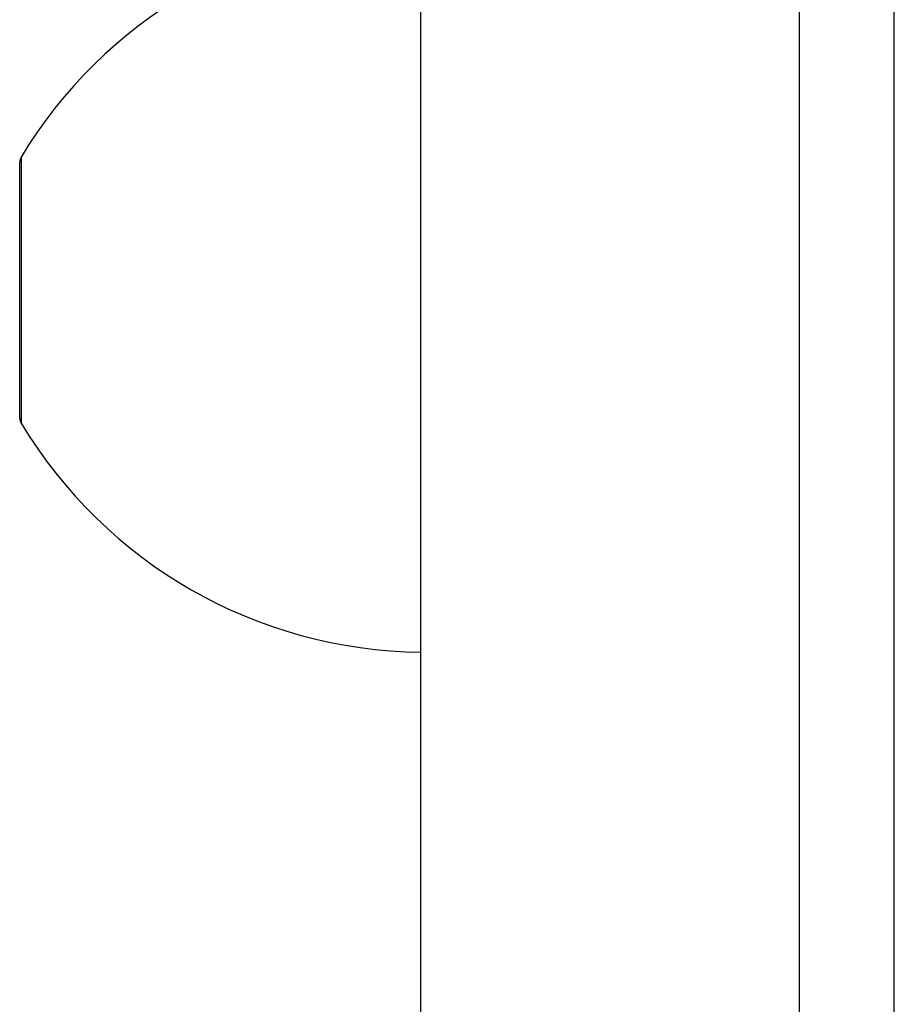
# Model space of a CAD drawing. Header units: inches. Extents: x 4 to 134, y 7 to 73.
# Tile 30 of 104: x 32.22 to 33.7, y 16.06 to 17.73. Entities that reach past the tile are written whole.
import ezdxf

# ---------------------------------------------------------------- set-up
doc = ezdxf.new("R2010")
doc.units = ezdxf.units.IN
doc.header["$MEASUREMENT"] = 0
doc.layers.add('Visible Edges(ANSI)', color=7, linetype='Continuous', lineweight=25)
doc.layers.add('Visible Tangent Edges(ANSI)', color=7, linetype='Continuous', lineweight=25)

msp = doc.modelspace()

# ---------------------------------------------------------------- linework, layer by layer
at = {"layer": 'Visible Edges(ANSI)'}
for p, q in [((32.8994, 15.9314), (32.8994, 51.4124)), ((33.6994, 15.9314), (33.6994, 51.4124)), ((32.2214, 17.0537), (32.2214, 17.4872))]:
    msp.add_line(p, q, dxfattribs=at)
for centre, radius, start, end in [((32.9091, 17.0826), 0.8, 91.9806, 148.9551), ((32.2371, 17.4872), 0.0156, 148.9551, 180), ((32.2371, 17.0537), 0.0156, 180, 211.0449), ((32.9091, 17.4582), 0.8, 211.0449, 269.3089)]:
    msp.add_arc(centre, radius, start, end, dxfattribs=at)
at = {"layer": 'Visible Tangent Edges(ANSI)'}
for p, q in [((33.5384, 51.4124), (33.5384, 15.9314)), ((32.2237, 17.4952), (32.2237, 17.0456))]:
    msp.add_line(p, q, dxfattribs=at)

doc.saveas('drawing.dxf')
